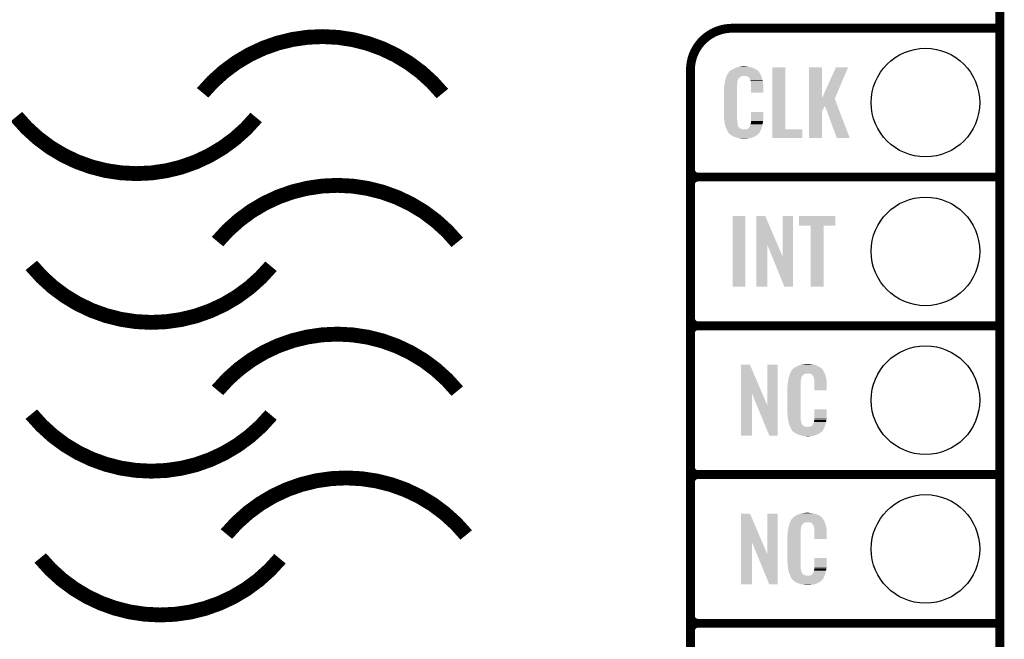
# Model space of a CAD drawing. Extents: x -0.05 to 0.95, y -0.15 to 1.54.
# Tile 17 of 26: x 0.29 to 0.95, y 0.34 to 0.76. Entities that reach past the tile are written whole.
import ezdxf

# ---------------------------------------------------------------- set-up
doc = ezdxf.new("R2010")
doc.units = 0
doc.layers.get('0').update_dxf_attribs({"linetype": 'CONTINUOUS'})
for name, color, linetype in [('ULTRASONIC_3_CLICK_V100_GKO', 5, 'CONTINUOUS'), ('ULTRASONIC_3_CLICK_V100_GTO', 14, 'CONTINUOUS'), ('ULTRASONIC_3_CLICK_V100_GTS', 12, 'CONTINUOUS')]:
    doc.layers.add(name, color=color, linetype=linetype)

# ---------------------------------------------------------------- blocks, each defined once
blk = doc.blocks.new('ROUND_41')
blk.add_circle((0, 0), 0.0365)

msp = doc.modelspace()

# ---------------------------------------------------------------- linework, layer by layer
at = {"layer": 'ULTRASONIC_3_CLICK_V100_GKO', "const_width": 0.006}
msp.add_lwpolyline([(0.95, -0.05), (0.95, 1.45)], dxfattribs=at)
at = {"layer": 'ULTRASONIC_3_CLICK_V100_GTO'}
for points, const_width in [([(0.5752, 0.7061, 0.472044), (0.414, 0.7066)], 0.01), ([(0.77, 0.75, 0.414214), (0.742, 0.722)], 0.006), ([(0.2888, 0.6906, 0.471819), (0.45, 0.69)], 0.01), ([(0.742, 0.655, 0.414214), (0.747, 0.65)], 0.006), ([(0.5852, 0.6061, 0.472044), (0.424, 0.6066)], 0.01), ([(0.747, 0.65, 0.414214), (0.742, 0.645)], 0.006), ([(0.747, 0.65, 0.414214), (0.742, 0.645)], 0.006), ([(0.2988, 0.5906, 0.471819), (0.46, 0.59)], 0.01), ([(0.742, 0.555, 0.414214), (0.747, 0.55)], 0.006), ([(0.747, 0.55, 0.414214), (0.742, 0.545)], 0.006), ([(0.747, 0.55, 0.414214), (0.742, 0.545)], 0.006), ([(0.5852, 0.5061, 0.472044), (0.424, 0.5066)], 0.01), ([(0.2988, 0.4906, 0.471819), (0.46, 0.49)], 0.01), ([(0.742, 0.455, 0.414214), (0.747, 0.45)], 0.006), ([(0.5912, 0.4094, 0.471819), (0.43, 0.41)], 0.01), ([(0.747, 0.45, 0.414214), (0.742, 0.445)], 0.006), ([(0.747, 0.45, 0.414214), (0.742, 0.445)], 0.006), ([(0.3048, 0.3939, 0.472044), (0.466, 0.3934)], 0.01), ([(0.742, 0.355, 0.414214), (0.747, 0.35)], 0.006), ([(0.747, 0.35, 0.414214), (0.742, 0.345)], 0.006), ([(0.747, 0.35, 0.414214), (0.742, 0.345)], 0.006)]:
    msp.add_lwpolyline(points, format="xyb", dxfattribs=dict(at, const_width=const_width))
at = {"layer": 'ULTRASONIC_3_CLICK_V100_GTO', "const_width": 0.006}
for points in [[(0.77, 0.75), (0.95, 0.75)], [(0.742, -0.022), (0.742, 0.722)], [(0.747, 0.65), (0.95, 0.65)], [(0.747, 0.65), (0.95, 0.65)], [(0.742, 0.555), (0.742, 0.645)], [(0.747, 0.55), (0.95, 0.55)], [(0.747, 0.55), (0.95, 0.55)], [(0.742, 0.455), (0.742, 0.545)], [(0.747, 0.45), (0.95, 0.45)], [(0.747, 0.45), (0.95, 0.45)], [(0.742, 0.355), (0.742, 0.445)], [(0.747, 0.35), (0.95, 0.35)], [(0.747, 0.35), (0.95, 0.35)], [(0.742, 0.255), (0.742, 0.345)]]:
    msp.add_lwpolyline(points, dxfattribs=at)
at = {"layer": 'ULTRASONIC_3_CLICK_V100_GTO'}
for points in [[(0.76874, 0.7214), (0.769, 0.7216), (0.7875, 0.7214), (0.78718, 0.7216)], [(0.769, 0.7216), (0.76947, 0.7219), (0.78718, 0.7216), (0.7867, 0.7219)], [(0.76947, 0.7219), (0.7701, 0.7223), (0.7867, 0.7219), (0.78603, 0.7223)], [(0.7701, 0.7223), (0.7711, 0.7228), (0.78603, 0.7223), (0.7852, 0.7228)], [(0.7711, 0.7228), (0.7715, 0.723), (0.7852, 0.7228), (0.78474, 0.723)], [(0.7715, 0.723), (0.7724, 0.7234), (0.78474, 0.723), (0.78383, 0.7234)], [(0.7724, 0.7234), (0.7727, 0.7235), (0.78383, 0.7234), (0.7836, 0.7235)], [(0.7727, 0.7235), (0.7733, 0.7237), (0.7836, 0.7235), (0.7828, 0.7237)], [(0.7733, 0.7237), (0.77397, 0.7239), (0.7828, 0.7237), (0.782, 0.7239)], [(0.77397, 0.7239), (0.7743, 0.724), (0.782, 0.7239), (0.7812, 0.724)], [(0.7743, 0.724), (0.7755, 0.7241), (0.7812, 0.724), (0.7804, 0.7241)], [(0.7755, 0.7241), (0.7761, 0.7242), (0.7804, 0.7241), (0.7798, 0.7242)], [(0.7761, 0.7242), (0.7767, 0.7243), (0.7792, 0.7242), (0.7788, 0.7243)], [(0.797, 0.6821), (0.797, 0.7238), (0.8057, 0.6821), (0.8057, 0.7238)], [(0.797, 0.7238), (0.797, 0.7238), (0.8057, 0.7238), (0.797, 0.7238)], [(0.8217, 0.7029), (0.8217, 0.7238), (0.8304, 0.7029), (0.8304, 0.7238)], [(0.8217, 0.7238), (0.8217, 0.7238), (0.8304, 0.7238), (0.8217, 0.7238)], [(0.8304, 0.7029), (0.8398, 0.7238), (0.83913, 0.7029), (0.848, 0.7238)], [(0.8398, 0.7238), (0.8398, 0.7238), (0.848, 0.7238), (0.8398, 0.7238)], [(0.7653, 0.7147), (0.76548, 0.7154), (0.77371, 0.7147), (0.7739, 0.7154)], [(0.76548, 0.7154), (0.7657, 0.7163), (0.7739, 0.7154), (0.7744, 0.7163)], [(0.7657, 0.7163), (0.7658, 0.7167), (0.7744, 0.7163), (0.7748, 0.7167)], [(0.7658, 0.7167), (0.76602, 0.7173), (0.7748, 0.7167), (0.7754, 0.7173)], [(0.76602, 0.7173), (0.76624, 0.7179), (0.7754, 0.7173), (0.7769, 0.7179)], [(0.76624, 0.7179), (0.76632, 0.7181), (0.78957, 0.7179), (0.7895, 0.7181)], [(0.76624, 0.7179), (0.76624, 0.7179), (0.7769, 0.7179), (0.7789, 0.7179)], [(0.76632, 0.7181), (0.7665, 0.7186), (0.7895, 0.7181), (0.78923, 0.7186)], [(0.7665, 0.7186), (0.76689, 0.7192), (0.78923, 0.7186), (0.7889, 0.7192)], [(0.76689, 0.7192), (0.76747, 0.7201), (0.7889, 0.7192), (0.7885, 0.7201)], [(0.76747, 0.7201), (0.7676, 0.7203), (0.7885, 0.7201), (0.7883, 0.7203)], [(0.7676, 0.7203), (0.7676, 0.7204), (0.7883, 0.7203), (0.7882, 0.7204)], [(0.7678, 0.7204), (0.76786, 0.7205), (0.7882, 0.7204), (0.7881, 0.7205)], [(0.76786, 0.7205), (0.76798, 0.7207), (0.7881, 0.7205), (0.788, 0.7207)], [(0.76798, 0.7207), (0.7681, 0.7209), (0.788, 0.7207), (0.78786, 0.7209)], [(0.7681, 0.7209), (0.76874, 0.7214), (0.78786, 0.7209), (0.7875, 0.7214)], [(0.7801, 0.7177), (0.7789, 0.7179), (0.78964, 0.7177), (0.78957, 0.7179)], [(0.7804, 0.7175), (0.7801, 0.7177), (0.78971, 0.7175), (0.78964, 0.7177)], [(0.781, 0.7172), (0.7804, 0.7175), (0.78982, 0.7172), (0.78971, 0.7175)], [(0.7812, 0.717), (0.781, 0.7172), (0.78989, 0.717), (0.78982, 0.7172)], [(0.78141, 0.7167), (0.7812, 0.717), (0.79, 0.7167), (0.78989, 0.717)], [(0.7817, 0.7163), (0.78141, 0.7167), (0.79012, 0.7163), (0.79, 0.7167)], [(0.7821, 0.7154), (0.7817, 0.7163), (0.79038, 0.7154), (0.79012, 0.7163)], [(0.78226, 0.715), (0.7821, 0.7154), (0.7905, 0.715), (0.79038, 0.7154)], [(0.7823, 0.7149), (0.78226, 0.715), (0.79052, 0.7149), (0.7905, 0.715)], [(0.7645, 0.7091), (0.7646, 0.7096), (0.7733, 0.7091), (0.7733, 0.7096)], [(0.7645, 0.6914), (0.7645, 0.7091), (0.7733, 0.6914), (0.7733, 0.7091)], [(0.7646, 0.7103), (0.7647, 0.711), (0.7733, 0.7103), (0.7733, 0.711)], [(0.7646, 0.7096), (0.7646, 0.7103), (0.7733, 0.7096), (0.7733, 0.7103)], [(0.7647, 0.711), (0.76471, 0.7111), (0.7733, 0.711), (0.7733, 0.7111)], [(0.76471, 0.7111), (0.7648, 0.7119), (0.7733, 0.7111), (0.7734, 0.7119)], [(0.7648, 0.7119), (0.76489, 0.7127), (0.7734, 0.7119), (0.7734, 0.7127)], [(0.76489, 0.7127), (0.7649, 0.7128), (0.7734, 0.7127), (0.77342, 0.7128)], [(0.7649, 0.7128), (0.76498, 0.7132), (0.77342, 0.7128), (0.7735, 0.7132)], [(0.76498, 0.7132), (0.76509, 0.7137), (0.7735, 0.7132), (0.7735, 0.7137)], [(0.76509, 0.7137), (0.76517, 0.7141), (0.7735, 0.7137), (0.7736, 0.7141)], [(0.76517, 0.7141), (0.76522, 0.7143), (0.7736, 0.7141), (0.7736, 0.7143)], [(0.76522, 0.7143), (0.7653, 0.7147), (0.7736, 0.7143), (0.77371, 0.7147)], [(0.7824, 0.7147), (0.7823, 0.7149), (0.79056, 0.7147), (0.79052, 0.7149)], [(0.7824, 0.7146), (0.7824, 0.7147), (0.79058, 0.7146), (0.79056, 0.7147)], [(0.7825, 0.7141), (0.7824, 0.7146), (0.79067, 0.7141), (0.79058, 0.7146)], [(0.7826, 0.7134), (0.7825, 0.7141), (0.7908, 0.7134), (0.79067, 0.7141)], [(0.7826, 0.7129), (0.7826, 0.7134), (0.7909, 0.7129), (0.7908, 0.7134)], [(0.7826, 0.7106), (0.7826, 0.7129), (0.791, 0.7106), (0.7909, 0.7129)], [(0.7826, 0.7066), (0.7826, 0.7106), (0.791, 0.7066), (0.791, 0.7106)], [(0.8217, 0.7026), (0.8217, 0.7029), (0.839, 0.7026), (0.83913, 0.7029)], [(0.8217, 0.6978), (0.8217, 0.7026), (0.84084, 0.6978), (0.839, 0.7026)], [(0.8217, 0.6942), (0.8217, 0.6978), (0.8304, 0.6942), (0.8324, 0.6978)], [(0.8404, 0.6762), (0.8324, 0.6978), (0.8491, 0.6762), (0.84084, 0.6978)], [(0.76459, 0.6889), (0.7645, 0.6914), (0.7733, 0.6889), (0.7733, 0.6914)], [(0.7646, 0.6887), (0.76459, 0.6889), (0.77333, 0.6887), (0.7733, 0.6889)], [(0.76469, 0.6882), (0.7646, 0.6887), (0.7734, 0.6882), (0.77333, 0.6887)], [(0.7826, 0.6889), (0.7826, 0.6938), (0.791, 0.6889), (0.791, 0.6938)], [(0.7826, 0.6938), (0.7826, 0.6938), (0.791, 0.6938), (0.7826, 0.6938)], [(0.7826, 0.6883), (0.7826, 0.6889), (0.7909, 0.6883), (0.791, 0.6889)], [(0.8217, 0.6762), (0.8217, 0.6942), (0.8304, 0.6762), (0.8304, 0.6942)], [(0.76484, 0.6873), (0.76469, 0.6882), (0.7734, 0.6873), (0.7734, 0.6882)], [(0.765, 0.6864), (0.76484, 0.6873), (0.77359, 0.6864), (0.7734, 0.6873)], [(0.7652, 0.6854), (0.765, 0.6864), (0.7738, 0.6854), (0.77359, 0.6864)], [(0.76538, 0.6845), (0.7652, 0.6854), (0.7739, 0.6845), (0.7738, 0.6854)], [(0.7654, 0.6844), (0.76538, 0.6845), (0.77395, 0.6844), (0.7739, 0.6845)], [(0.76569, 0.6837), (0.7654, 0.6844), (0.7743, 0.6837), (0.77395, 0.6844)], [(0.76573, 0.6836), (0.76569, 0.6837), (0.7744, 0.6836), (0.7743, 0.6837)], [(0.76581, 0.6834), (0.76573, 0.6836), (0.7745, 0.6834), (0.7744, 0.6836)], [(0.76589, 0.6832), (0.76581, 0.6834), (0.7748, 0.6832), (0.7745, 0.6834)], [(0.76602, 0.6829), (0.76589, 0.6832), (0.7752, 0.6829), (0.7748, 0.6832)], [(0.7661, 0.6827), (0.76602, 0.6829), (0.77545, 0.6827), (0.7752, 0.6829)], [(0.76618, 0.6825), (0.7661, 0.6827), (0.7757, 0.6825), (0.77545, 0.6827)], [(0.76629, 0.6822), (0.76618, 0.6825), (0.7764, 0.6822), (0.7757, 0.6825)], [(0.76633, 0.6821), (0.76629, 0.6822), (0.7772, 0.6821), (0.7764, 0.6822)], [(0.76637, 0.682), (0.76633, 0.6821), (0.7781, 0.682), (0.7772, 0.6821)], [(0.7666, 0.6814), (0.76637, 0.682), (0.78924, 0.6814), (0.78952, 0.682)], [(0.7785, 0.682), (0.7789, 0.6821), (0.78952, 0.682), (0.78956, 0.6821)], [(0.7792, 0.6821), (0.7802, 0.6823), (0.78956, 0.6821), (0.78966, 0.6823)], [(0.7802, 0.6823), (0.7807, 0.6826), (0.78966, 0.6823), (0.7898, 0.6826)], [(0.7807, 0.6826), (0.7811, 0.6829), (0.7898, 0.6826), (0.78987, 0.6829)], [(0.7812, 0.6829), (0.7813, 0.6831), (0.78987, 0.6829), (0.78991, 0.6831)], [(0.7813, 0.6831), (0.7816, 0.6835), (0.78991, 0.6831), (0.79, 0.6835)], [(0.7816, 0.6835), (0.7821, 0.6844), (0.79, 0.6835), (0.7902, 0.6844)], [(0.7821, 0.6844), (0.7824, 0.6854), (0.7902, 0.6844), (0.79044, 0.6854)], [(0.7824, 0.6855), (0.7825, 0.6857), (0.79046, 0.6855), (0.79051, 0.6857)], [(0.7824, 0.6854), (0.7824, 0.6855), (0.79044, 0.6854), (0.79046, 0.6855)], [(0.7825, 0.686), (0.78252, 0.6861), (0.79058, 0.686), (0.7906, 0.6861)], [(0.7825, 0.6857), (0.7825, 0.686), (0.79051, 0.6857), (0.79058, 0.686)], [(0.78252, 0.6861), (0.7826, 0.6865), (0.7906, 0.6861), (0.79065, 0.6865)], [(0.7826, 0.6876), (0.7826, 0.6883), (0.7908, 0.6876), (0.7909, 0.6883)], [(0.7826, 0.6865), (0.7826, 0.6876), (0.79065, 0.6865), (0.7908, 0.6876)], [(0.797, 0.6762), (0.797, 0.6821), (0.8172, 0.6762), (0.8172, 0.6821)], [(0.797, 0.6821), (0.797, 0.6821), (0.8172, 0.6821), (0.8057, 0.6821)], [(0.76688, 0.6809), (0.7666, 0.6814), (0.789, 0.6809), (0.78924, 0.6814)], [(0.7671, 0.6805), (0.76688, 0.6809), (0.78876, 0.6805), (0.789, 0.6809)], [(0.7675, 0.6799), (0.7671, 0.6805), (0.7884, 0.6799), (0.78876, 0.6805)], [(0.7676, 0.6798), (0.7675, 0.6799), (0.78834, 0.6798), (0.7884, 0.6799)], [(0.7676, 0.6797), (0.7676, 0.6798), (0.78828, 0.6797), (0.78834, 0.6798)], [(0.76786, 0.6794), (0.7676, 0.6797), (0.7881, 0.6794), (0.78828, 0.6797)], [(0.76803, 0.6792), (0.76786, 0.6794), (0.788, 0.6792), (0.7881, 0.6794)], [(0.7682, 0.679), (0.76803, 0.6792), (0.78775, 0.679), (0.788, 0.6792)], [(0.76847, 0.6788), (0.7682, 0.679), (0.7875, 0.6788), (0.78775, 0.679)], [(0.769, 0.6784), (0.76847, 0.6788), (0.78703, 0.6784), (0.7875, 0.6788)], [(0.7693, 0.6782), (0.769, 0.6784), (0.7868, 0.6782), (0.78703, 0.6784)], [(0.77035, 0.6775), (0.7693, 0.6782), (0.7858, 0.6775), (0.7868, 0.6782)], [(0.7705, 0.6774), (0.77035, 0.6775), (0.78557, 0.6774), (0.7858, 0.6775)], [(0.77179, 0.6769), (0.7705, 0.6774), (0.7844, 0.6769), (0.78557, 0.6774)], [(0.7723, 0.6767), (0.77179, 0.6769), (0.78389, 0.6767), (0.7844, 0.6769)], [(0.774, 0.6762), (0.7723, 0.6767), (0.7826, 0.6762), (0.78389, 0.6767)], [(0.77507, 0.676), (0.774, 0.6762), (0.7817, 0.676), (0.7826, 0.6762)], [(0.7756, 0.6759), (0.77507, 0.676), (0.7806, 0.6759), (0.7817, 0.676)], [(0.7763, 0.6758), (0.7756, 0.6759), (0.78, 0.6758), (0.7806, 0.6759)], [(0.7774, 0.6757), (0.7769, 0.6758), (0.7794, 0.6757), (0.78, 0.6758)], [(0.8491, 0.6762), (0.8491, 0.6762), (0.8491, 0.6762), (0.8404, 0.6762)], [(0.7703, 0.5762), (0.7703, 0.6238), (0.7788, 0.5762), (0.7788, 0.6238)], [(0.7703, 0.6238), (0.7703, 0.6238), (0.7788, 0.6238), (0.7703, 0.6238)], [(0.7862, 0.6046), (0.7862, 0.6238), (0.80049, 0.6046), (0.7923, 0.6238)], [(0.7862, 0.6238), (0.7862, 0.6238), (0.7923, 0.6238), (0.7862, 0.6238)], [(0.8039, 0.5966), (0.8039, 0.6238), (0.811, 0.5966), (0.811, 0.6238)], [(0.8039, 0.6238), (0.8039, 0.6238), (0.811, 0.6238), (0.8039, 0.6238)], [(0.815, 0.6174), (0.815, 0.6238), (0.8393, 0.6174), (0.8393, 0.6238)], [(0.815, 0.6238), (0.815, 0.6238), (0.8393, 0.6238), (0.815, 0.6238)], [(0.8228, 0.5762), (0.8228, 0.6174), (0.8315, 0.5762), (0.8315, 0.6174)], [(0.8228, 0.6174), (0.8228, 0.6174), (0.8315, 0.6174), (0.8393, 0.6174)], [(0.7862, 0.5762), (0.7862, 0.6046), (0.7936, 0.5762), (0.7936, 0.6046)], [(0.79686, 0.5966), (0.7936, 0.6046), (0.8039, 0.5966), (0.80049, 0.6046)], [(0.8052, 0.5762), (0.79686, 0.5966), (0.811, 0.5762), (0.811, 0.5966)], [(0.7759, 0.5046), (0.7759, 0.5238), (0.79019, 0.5046), (0.782, 0.5238)], [(0.7759, 0.5238), (0.7759, 0.5238), (0.782, 0.5238), (0.7759, 0.5238)], [(0.7936, 0.4966), (0.7936, 0.5238), (0.8007, 0.4966), (0.8007, 0.5238)], [(0.7936, 0.5238), (0.7936, 0.5238), (0.8007, 0.5238), (0.7936, 0.5238)], [(0.8137, 0.5228), (0.8141, 0.523), (0.8279, 0.5228), (0.82741, 0.523)], [(0.8141, 0.523), (0.8151, 0.5234), (0.82741, 0.523), (0.82644, 0.5234)], [(0.8151, 0.5234), (0.8154, 0.5235), (0.82644, 0.5234), (0.8262, 0.5235)], [(0.8154, 0.5235), (0.816, 0.5237), (0.8262, 0.5235), (0.82545, 0.5237)], [(0.816, 0.5237), (0.81667, 0.5239), (0.82545, 0.5237), (0.8247, 0.5239)], [(0.81667, 0.5239), (0.817, 0.524), (0.8247, 0.5239), (0.8239, 0.524)], [(0.817, 0.524), (0.8182, 0.5241), (0.8239, 0.524), (0.8231, 0.5241)], [(0.8182, 0.5241), (0.8188, 0.5242), (0.8231, 0.5241), (0.8225, 0.5242)], [(0.8188, 0.5242), (0.8194, 0.5243), (0.8219, 0.5242), (0.8214, 0.5243)], [(0.80841, 0.5163), (0.8085, 0.5166), (0.8171, 0.5163), (0.8174, 0.5166)], [(0.8085, 0.5166), (0.80854, 0.5167), (0.8174, 0.5166), (0.8175, 0.5167)], [(0.80854, 0.5167), (0.8086, 0.5169), (0.8175, 0.5167), (0.8176, 0.5169)], [(0.8086, 0.5169), (0.80875, 0.5173), (0.8176, 0.5169), (0.8181, 0.5173)], [(0.80875, 0.5173), (0.80895, 0.5179), (0.8181, 0.5173), (0.8196, 0.5179)], [(0.80895, 0.5179), (0.80902, 0.5181), (0.83227, 0.5179), (0.8322, 0.5181)], [(0.80895, 0.5179), (0.80895, 0.5179), (0.8196, 0.5179), (0.8215, 0.5179)], [(0.80902, 0.5181), (0.8092, 0.5186), (0.8322, 0.5181), (0.83193, 0.5186)], [(0.8092, 0.5186), (0.80955, 0.5192), (0.83193, 0.5186), (0.8316, 0.5192)], [(0.80955, 0.5192), (0.81008, 0.5201), (0.8316, 0.5192), (0.8311, 0.5201)], [(0.81008, 0.5201), (0.8102, 0.5203), (0.8311, 0.5201), (0.83095, 0.5203)], [(0.8102, 0.5203), (0.8104, 0.5204), (0.83095, 0.5203), (0.83088, 0.5204)], [(0.8104, 0.5204), (0.81048, 0.5205), (0.83088, 0.5204), (0.8308, 0.5205)], [(0.81048, 0.5205), (0.81064, 0.5207), (0.8308, 0.5205), (0.8307, 0.5207)], [(0.81064, 0.5207), (0.8108, 0.5209), (0.8307, 0.5207), (0.83053, 0.5209)], [(0.8108, 0.5209), (0.81137, 0.5214), (0.83053, 0.5209), (0.8301, 0.5214)], [(0.81137, 0.5214), (0.8116, 0.5216), (0.8301, 0.5214), (0.82982, 0.5216)], [(0.8116, 0.5216), (0.81207, 0.5219), (0.82982, 0.5216), (0.8294, 0.5219)], [(0.81207, 0.5219), (0.8127, 0.5223), (0.8294, 0.5219), (0.82873, 0.5223)], [(0.8127, 0.5223), (0.8137, 0.5228), (0.82873, 0.5223), (0.8279, 0.5228)], [(0.8222, 0.5178), (0.8215, 0.5179), (0.83231, 0.5178), (0.83227, 0.5179)], [(0.8227, 0.5177), (0.8222, 0.5178), (0.83234, 0.5177), (0.83231, 0.5178)], [(0.8237, 0.5172), (0.8227, 0.5177), (0.83252, 0.5172), (0.83234, 0.5177)], [(0.8238, 0.517), (0.8237, 0.5172), (0.83259, 0.517), (0.83252, 0.5172)], [(0.82406, 0.5167), (0.8238, 0.517), (0.8327, 0.5167), (0.83259, 0.517)], [(0.8244, 0.5163), (0.82406, 0.5167), (0.83282, 0.5163), (0.8327, 0.5167)], [(0.8073, 0.5103), (0.8074, 0.511), (0.816, 0.5103), (0.816, 0.511)], [(0.8073, 0.5096), (0.8073, 0.5103), (0.816, 0.5096), (0.816, 0.5103)], [(0.8074, 0.511), (0.80741, 0.5111), (0.816, 0.511), (0.816, 0.5111)], [(0.80741, 0.5111), (0.8075, 0.5119), (0.816, 0.5111), (0.8161, 0.5119)], [(0.8075, 0.5119), (0.80759, 0.5127), (0.8161, 0.5119), (0.8161, 0.5127)], [(0.80759, 0.5127), (0.8076, 0.5128), (0.8161, 0.5127), (0.81612, 0.5128)], [(0.8076, 0.5128), (0.80766, 0.5132), (0.81612, 0.5128), (0.8162, 0.5132)], [(0.80766, 0.5132), (0.80774, 0.5137), (0.8162, 0.5132), (0.8162, 0.5137)], [(0.80774, 0.5137), (0.80781, 0.5141), (0.8162, 0.5137), (0.8163, 0.5141)], [(0.80781, 0.5141), (0.80784, 0.5143), (0.8163, 0.5141), (0.8163, 0.5143)], [(0.80784, 0.5143), (0.8079, 0.5147), (0.8163, 0.5143), (0.81641, 0.5147)], [(0.8079, 0.5147), (0.80812, 0.5154), (0.81641, 0.5147), (0.8166, 0.5154)], [(0.80812, 0.5154), (0.80841, 0.5163), (0.8166, 0.5154), (0.8171, 0.5163)], [(0.8248, 0.5154), (0.8244, 0.5163), (0.83308, 0.5154), (0.83282, 0.5163)], [(0.82496, 0.515), (0.8248, 0.5154), (0.8332, 0.515), (0.83308, 0.5154)], [(0.825, 0.5149), (0.82496, 0.515), (0.83322, 0.5149), (0.8332, 0.515)], [(0.825, 0.5146), (0.825, 0.5149), (0.83328, 0.5146), (0.83322, 0.5149)], [(0.8251, 0.5141), (0.825, 0.5146), (0.83337, 0.5141), (0.83328, 0.5146)], [(0.8252, 0.5134), (0.8251, 0.5141), (0.8335, 0.5134), (0.83337, 0.5141)], [(0.82524, 0.5129), (0.8252, 0.5134), (0.8336, 0.5129), (0.8335, 0.5134)], [(0.8253, 0.5121), (0.82524, 0.5129), (0.8336, 0.5121), (0.8336, 0.5129)], [(0.8253, 0.5066), (0.8253, 0.5121), (0.8336, 0.5066), (0.8336, 0.5121)], [(0.7759, 0.4762), (0.7759, 0.5046), (0.7833, 0.4762), (0.7833, 0.5046)], [(0.78659, 0.4966), (0.7833, 0.5046), (0.7936, 0.4966), (0.79019, 0.5046)], [(0.8072, 0.5091), (0.8073, 0.5096), (0.816, 0.5091), (0.816, 0.5096)], [(0.8072, 0.4914), (0.8072, 0.5091), (0.816, 0.4914), (0.816, 0.5091)], [(0.795, 0.4762), (0.78659, 0.4966), (0.8007, 0.4762), (0.8007, 0.4966)], [(0.80729, 0.4889), (0.8072, 0.4914), (0.816, 0.4889), (0.816, 0.4914)], [(0.8253, 0.4883), (0.8253, 0.4938), (0.8336, 0.4883), (0.8336, 0.4938)], [(0.8253, 0.4938), (0.8253, 0.4938), (0.8336, 0.4938), (0.8253, 0.4938)], [(0.8073, 0.4887), (0.80729, 0.4889), (0.81603, 0.4887), (0.816, 0.4889)], [(0.80739, 0.4882), (0.8073, 0.4887), (0.8161, 0.4882), (0.81603, 0.4887)], [(0.80754, 0.4873), (0.80739, 0.4882), (0.8161, 0.4873), (0.8161, 0.4882)], [(0.8077, 0.4864), (0.80754, 0.4873), (0.81624, 0.4864), (0.8161, 0.4873)], [(0.8079, 0.4854), (0.8077, 0.4864), (0.8164, 0.4854), (0.81624, 0.4864)], [(0.80808, 0.4845), (0.8079, 0.4854), (0.8166, 0.4845), (0.8164, 0.4854)], [(0.8081, 0.4844), (0.80808, 0.4845), (0.81665, 0.4844), (0.8166, 0.4845)], [(0.80839, 0.4837), (0.8081, 0.4844), (0.817, 0.4837), (0.81665, 0.4844)], [(0.80843, 0.4836), (0.80839, 0.4837), (0.8171, 0.4836), (0.817, 0.4837)], [(0.80851, 0.4834), (0.80843, 0.4836), (0.8172, 0.4834), (0.8171, 0.4836)], [(0.80859, 0.4832), (0.80851, 0.4834), (0.8175, 0.4832), (0.8172, 0.4834)], [(0.8239, 0.4831), (0.8243, 0.4835), (0.83254, 0.4831), (0.83265, 0.4835)], [(0.8243, 0.4835), (0.8248, 0.4844), (0.83265, 0.4835), (0.8329, 0.4844)], [(0.8248, 0.4844), (0.825, 0.4854), (0.8329, 0.4844), (0.83314, 0.4854)], [(0.825, 0.4855), (0.8251, 0.4857), (0.83316, 0.4855), (0.83321, 0.4857)], [(0.825, 0.4854), (0.825, 0.4855), (0.83314, 0.4854), (0.83316, 0.4855)], [(0.8251, 0.486), (0.82512, 0.4861), (0.83328, 0.486), (0.8333, 0.4861)], [(0.8251, 0.4857), (0.8251, 0.486), (0.83321, 0.4857), (0.83328, 0.486)], [(0.82512, 0.4861), (0.8252, 0.4865), (0.8333, 0.4861), (0.83335, 0.4865)], [(0.8252, 0.487), (0.82527, 0.4876), (0.83342, 0.487), (0.8335, 0.4876)], [(0.8252, 0.4865), (0.8252, 0.487), (0.83335, 0.4865), (0.83342, 0.487)], [(0.82527, 0.4876), (0.8253, 0.4878), (0.8335, 0.4876), (0.83353, 0.4878)], [(0.8253, 0.4878), (0.8253, 0.4883), (0.83353, 0.4878), (0.8336, 0.4883)], [(0.80872, 0.4829), (0.80859, 0.4832), (0.8178, 0.4829), (0.8175, 0.4832)], [(0.8088, 0.4827), (0.80872, 0.4829), (0.8181, 0.4827), (0.8178, 0.4829)], [(0.80888, 0.4825), (0.8088, 0.4827), (0.8184, 0.4825), (0.8181, 0.4827)], [(0.80899, 0.4822), (0.80888, 0.4825), (0.819, 0.4822), (0.8184, 0.4825)], [(0.80907, 0.482), (0.80899, 0.4822), (0.8208, 0.482), (0.819, 0.4822)], [(0.8093, 0.4814), (0.80907, 0.482), (0.83191, 0.4814), (0.83215, 0.482)], [(0.80958, 0.4809), (0.8093, 0.4814), (0.8317, 0.4809), (0.83191, 0.4814)], [(0.8098, 0.4805), (0.80958, 0.4809), (0.83146, 0.4805), (0.8317, 0.4809)], [(0.8102, 0.4799), (0.8098, 0.4805), (0.8311, 0.4799), (0.83146, 0.4805)], [(0.8102, 0.4797), (0.8102, 0.4799), (0.83098, 0.4797), (0.8311, 0.4799)], [(0.8105, 0.4794), (0.8102, 0.4797), (0.8308, 0.4794), (0.83098, 0.4797)], [(0.8107, 0.4792), (0.8105, 0.4794), (0.8307, 0.4792), (0.8308, 0.4794)], [(0.8109, 0.479), (0.8107, 0.4792), (0.83045, 0.479), (0.8307, 0.4792)], [(0.81113, 0.4788), (0.8109, 0.479), (0.8302, 0.4788), (0.83045, 0.479)], [(0.8116, 0.4784), (0.81113, 0.4788), (0.82973, 0.4784), (0.8302, 0.4788)], [(0.81192, 0.4782), (0.8116, 0.4784), (0.8295, 0.4782), (0.82973, 0.4784)], [(0.81304, 0.4775), (0.81192, 0.4782), (0.8285, 0.4775), (0.8295, 0.4782)], [(0.8132, 0.4774), (0.81304, 0.4775), (0.82827, 0.4774), (0.8285, 0.4775)], [(0.81449, 0.4769), (0.8132, 0.4774), (0.8271, 0.4769), (0.82827, 0.4774)], [(0.815, 0.4767), (0.81449, 0.4769), (0.82659, 0.4767), (0.8271, 0.4769)], [(0.8167, 0.4762), (0.815, 0.4767), (0.8253, 0.4762), (0.82659, 0.4767)], [(0.8212, 0.482), (0.8215, 0.4821), (0.83215, 0.482), (0.83219, 0.4821)], [(0.8219, 0.4821), (0.8229, 0.4823), (0.83219, 0.4821), (0.83228, 0.4823)], [(0.8229, 0.4823), (0.8234, 0.4826), (0.83228, 0.4823), (0.8324, 0.4826)], [(0.8234, 0.4826), (0.8238, 0.4829), (0.8324, 0.4826), (0.83248, 0.4829)], [(0.8238, 0.4829), (0.8239, 0.4831), (0.83248, 0.4829), (0.83254, 0.4831)], [(0.81777, 0.476), (0.8167, 0.4762), (0.8244, 0.476), (0.8253, 0.4762)], [(0.8183, 0.4759), (0.81777, 0.476), (0.8233, 0.4759), (0.8244, 0.476)], [(0.8189, 0.4758), (0.8183, 0.4759), (0.8227, 0.4758), (0.8233, 0.4759)], [(0.82, 0.4757), (0.8196, 0.4758), (0.8221, 0.4757), (0.8227, 0.4758)], [(0.7759, 0.4046), (0.7759, 0.4238), (0.79019, 0.4046), (0.782, 0.4238)], [(0.7759, 0.4238), (0.7759, 0.4238), (0.782, 0.4238), (0.7759, 0.4238)], [(0.7936, 0.3966), (0.7936, 0.4238), (0.8007, 0.3966), (0.8007, 0.4238)], [(0.7936, 0.4238), (0.7936, 0.4238), (0.8007, 0.4238), (0.7936, 0.4238)], [(0.8154, 0.4235), (0.816, 0.4237), (0.8262, 0.4235), (0.82545, 0.4237)], [(0.816, 0.4237), (0.81667, 0.4239), (0.82545, 0.4237), (0.8247, 0.4239)], [(0.81667, 0.4239), (0.817, 0.424), (0.8247, 0.4239), (0.8239, 0.424)], [(0.817, 0.424), (0.8182, 0.4241), (0.8239, 0.424), (0.8231, 0.4241)], [(0.8182, 0.4241), (0.8188, 0.4242), (0.8231, 0.4241), (0.8225, 0.4242)], [(0.8188, 0.4242), (0.8194, 0.4243), (0.8219, 0.4242), (0.8214, 0.4243)], [(0.8086, 0.4169), (0.80875, 0.4173), (0.8176, 0.4169), (0.8181, 0.4173)], [(0.80875, 0.4173), (0.80895, 0.4179), (0.8181, 0.4173), (0.8196, 0.4179)], [(0.80895, 0.4179), (0.80902, 0.4181), (0.83227, 0.4179), (0.8322, 0.4181)], [(0.80895, 0.4179), (0.80895, 0.4179), (0.8196, 0.4179), (0.8215, 0.4179)], [(0.80902, 0.4181), (0.8092, 0.4186), (0.8322, 0.4181), (0.83193, 0.4186)], [(0.8092, 0.4186), (0.80955, 0.4192), (0.83193, 0.4186), (0.8316, 0.4192)], [(0.80955, 0.4192), (0.81008, 0.4201), (0.8316, 0.4192), (0.8311, 0.4201)], [(0.81008, 0.4201), (0.8102, 0.4203), (0.8311, 0.4201), (0.83095, 0.4203)], [(0.8102, 0.4203), (0.8104, 0.4204), (0.83095, 0.4203), (0.83088, 0.4204)], [(0.8104, 0.4204), (0.81048, 0.4205), (0.83088, 0.4204), (0.8308, 0.4205)], [(0.81048, 0.4205), (0.81064, 0.4207), (0.8308, 0.4205), (0.8307, 0.4207)], [(0.81064, 0.4207), (0.8108, 0.4209), (0.8307, 0.4207), (0.83053, 0.4209)], [(0.8108, 0.4209), (0.81137, 0.4214), (0.83053, 0.4209), (0.8301, 0.4214)], [(0.81137, 0.4214), (0.8116, 0.4216), (0.8301, 0.4214), (0.82982, 0.4216)], [(0.8116, 0.4216), (0.81207, 0.4219), (0.82982, 0.4216), (0.8294, 0.4219)], [(0.81207, 0.4219), (0.8127, 0.4223), (0.8294, 0.4219), (0.82873, 0.4223)], [(0.8127, 0.4223), (0.8137, 0.4228), (0.82873, 0.4223), (0.8279, 0.4228)], [(0.8137, 0.4228), (0.8141, 0.423), (0.8279, 0.4228), (0.82741, 0.423)], [(0.8141, 0.423), (0.8151, 0.4234), (0.82741, 0.423), (0.82644, 0.4234)], [(0.8151, 0.4234), (0.8154, 0.4235), (0.82644, 0.4234), (0.8262, 0.4235)], [(0.8222, 0.4178), (0.8215, 0.4179), (0.83231, 0.4178), (0.83227, 0.4179)], [(0.8227, 0.4177), (0.8222, 0.4178), (0.83234, 0.4177), (0.83231, 0.4178)], [(0.8237, 0.4172), (0.8227, 0.4177), (0.83252, 0.4172), (0.83234, 0.4177)], [(0.8238, 0.417), (0.8237, 0.4172), (0.83259, 0.417), (0.83252, 0.4172)], [(0.8073, 0.4103), (0.8074, 0.411), (0.816, 0.4103), (0.816, 0.411)], [(0.8074, 0.411), (0.80741, 0.4111), (0.816, 0.411), (0.816, 0.4111)], [(0.80741, 0.4111), (0.8075, 0.4119), (0.816, 0.4111), (0.8161, 0.4119)], [(0.8075, 0.4119), (0.80759, 0.4127), (0.8161, 0.4119), (0.8161, 0.4127)], [(0.80759, 0.4127), (0.8076, 0.4128), (0.8161, 0.4127), (0.81612, 0.4128)], [(0.8076, 0.4128), (0.80766, 0.4132), (0.81612, 0.4128), (0.8162, 0.4132)], [(0.80766, 0.4132), (0.80774, 0.4137), (0.8162, 0.4132), (0.8162, 0.4137)], [(0.80774, 0.4137), (0.80781, 0.4141), (0.8162, 0.4137), (0.8163, 0.4141)], [(0.80781, 0.4141), (0.80784, 0.4143), (0.8163, 0.4141), (0.8163, 0.4143)], [(0.80784, 0.4143), (0.8079, 0.4147), (0.8163, 0.4143), (0.81641, 0.4147)], [(0.8079, 0.4147), (0.80812, 0.4154), (0.81641, 0.4147), (0.8166, 0.4154)], [(0.80812, 0.4154), (0.80841, 0.4163), (0.8166, 0.4154), (0.8171, 0.4163)], [(0.80841, 0.4163), (0.8085, 0.4166), (0.8171, 0.4163), (0.8174, 0.4166)], [(0.8085, 0.4166), (0.80854, 0.4167), (0.8174, 0.4166), (0.8175, 0.4167)], [(0.80854, 0.4167), (0.8086, 0.4169), (0.8175, 0.4167), (0.8176, 0.4169)], [(0.82406, 0.4167), (0.8238, 0.417), (0.8327, 0.4167), (0.83259, 0.417)], [(0.8244, 0.4163), (0.82406, 0.4167), (0.83282, 0.4163), (0.8327, 0.4167)], [(0.8248, 0.4154), (0.8244, 0.4163), (0.83308, 0.4154), (0.83282, 0.4163)], [(0.82496, 0.415), (0.8248, 0.4154), (0.8332, 0.415), (0.83308, 0.4154)], [(0.825, 0.4149), (0.82496, 0.415), (0.83322, 0.4149), (0.8332, 0.415)], [(0.825, 0.4146), (0.825, 0.4149), (0.83328, 0.4146), (0.83322, 0.4149)], [(0.8251, 0.4141), (0.825, 0.4146), (0.83337, 0.4141), (0.83328, 0.4146)], [(0.8252, 0.4134), (0.8251, 0.4141), (0.8335, 0.4134), (0.83337, 0.4141)], [(0.82524, 0.4129), (0.8252, 0.4134), (0.8336, 0.4129), (0.8335, 0.4134)], [(0.8253, 0.4121), (0.82524, 0.4129), (0.8336, 0.4121), (0.8336, 0.4129)], [(0.8253, 0.4066), (0.8253, 0.4121), (0.8336, 0.4066), (0.8336, 0.4121)], [(0.7759, 0.3762), (0.7759, 0.4046), (0.7833, 0.3762), (0.7833, 0.4046)], [(0.78659, 0.3966), (0.7833, 0.4046), (0.7936, 0.3966), (0.79019, 0.4046)], [(0.8072, 0.4091), (0.8073, 0.4096), (0.816, 0.4091), (0.816, 0.4096)], [(0.8072, 0.3914), (0.8072, 0.4091), (0.816, 0.3914), (0.816, 0.4091)], [(0.8073, 0.4096), (0.8073, 0.4103), (0.816, 0.4096), (0.816, 0.4103)], [(0.795, 0.3762), (0.78659, 0.3966), (0.8007, 0.3762), (0.8007, 0.3966)], [(0.80729, 0.3889), (0.8072, 0.3914), (0.816, 0.3889), (0.816, 0.3914)], [(0.8253, 0.3883), (0.8253, 0.3938), (0.8336, 0.3883), (0.8336, 0.3938)], [(0.8253, 0.3938), (0.8253, 0.3938), (0.8336, 0.3938), (0.8253, 0.3938)], [(0.8073, 0.3887), (0.80729, 0.3889), (0.81603, 0.3887), (0.816, 0.3889)], [(0.80739, 0.3882), (0.8073, 0.3887), (0.8161, 0.3882), (0.81603, 0.3887)], [(0.80754, 0.3873), (0.80739, 0.3882), (0.8161, 0.3873), (0.8161, 0.3882)], [(0.8077, 0.3864), (0.80754, 0.3873), (0.81624, 0.3864), (0.8161, 0.3873)], [(0.8079, 0.3854), (0.8077, 0.3864), (0.8164, 0.3854), (0.81624, 0.3864)], [(0.80808, 0.3845), (0.8079, 0.3854), (0.8166, 0.3845), (0.8164, 0.3854)], [(0.8081, 0.3844), (0.80808, 0.3845), (0.81665, 0.3844), (0.8166, 0.3845)], [(0.80839, 0.3837), (0.8081, 0.3844), (0.817, 0.3837), (0.81665, 0.3844)], [(0.8243, 0.3835), (0.8248, 0.3844), (0.83265, 0.3835), (0.8329, 0.3844)], [(0.8248, 0.3844), (0.825, 0.3854), (0.8329, 0.3844), (0.83314, 0.3854)], [(0.825, 0.3855), (0.8251, 0.3857), (0.83316, 0.3855), (0.83321, 0.3857)], [(0.825, 0.3854), (0.825, 0.3855), (0.83314, 0.3854), (0.83316, 0.3855)], [(0.8251, 0.386), (0.82512, 0.3861), (0.83328, 0.386), (0.8333, 0.3861)], [(0.8251, 0.3857), (0.8251, 0.386), (0.83321, 0.3857), (0.83328, 0.386)], [(0.82512, 0.3861), (0.8252, 0.3865), (0.8333, 0.3861), (0.83335, 0.3865)], [(0.8252, 0.387), (0.82527, 0.3876), (0.83342, 0.387), (0.8335, 0.3876)], [(0.8252, 0.3865), (0.8252, 0.387), (0.83335, 0.3865), (0.83342, 0.387)], [(0.82527, 0.3876), (0.8253, 0.3878), (0.8335, 0.3876), (0.83353, 0.3878)], [(0.8253, 0.3878), (0.8253, 0.3883), (0.83353, 0.3878), (0.8336, 0.3883)], [(0.80843, 0.3836), (0.80839, 0.3837), (0.8171, 0.3836), (0.817, 0.3837)], [(0.80851, 0.3834), (0.80843, 0.3836), (0.8172, 0.3834), (0.8171, 0.3836)], [(0.80859, 0.3832), (0.80851, 0.3834), (0.8175, 0.3832), (0.8172, 0.3834)], [(0.80872, 0.3829), (0.80859, 0.3832), (0.8178, 0.3829), (0.8175, 0.3832)], [(0.8088, 0.3827), (0.80872, 0.3829), (0.8181, 0.3827), (0.8178, 0.3829)], [(0.80888, 0.3825), (0.8088, 0.3827), (0.8184, 0.3825), (0.8181, 0.3827)], [(0.80899, 0.3822), (0.80888, 0.3825), (0.819, 0.3822), (0.8184, 0.3825)], [(0.80907, 0.382), (0.80899, 0.3822), (0.8208, 0.382), (0.819, 0.3822)], [(0.8093, 0.3814), (0.80907, 0.382), (0.83191, 0.3814), (0.83215, 0.382)], [(0.80958, 0.3809), (0.8093, 0.3814), (0.8317, 0.3809), (0.83191, 0.3814)], [(0.8098, 0.3805), (0.80958, 0.3809), (0.83146, 0.3805), (0.8317, 0.3809)], [(0.8102, 0.3799), (0.8098, 0.3805), (0.8311, 0.3799), (0.83146, 0.3805)], [(0.8102, 0.3797), (0.8102, 0.3799), (0.83098, 0.3797), (0.8311, 0.3799)], [(0.8105, 0.3794), (0.8102, 0.3797), (0.8308, 0.3794), (0.83098, 0.3797)], [(0.8107, 0.3792), (0.8105, 0.3794), (0.8307, 0.3792), (0.8308, 0.3794)], [(0.8109, 0.379), (0.8107, 0.3792), (0.83045, 0.379), (0.8307, 0.3792)], [(0.81113, 0.3788), (0.8109, 0.379), (0.8302, 0.3788), (0.83045, 0.379)], [(0.8116, 0.3784), (0.81113, 0.3788), (0.82973, 0.3784), (0.8302, 0.3788)], [(0.81192, 0.3782), (0.8116, 0.3784), (0.8295, 0.3782), (0.82973, 0.3784)], [(0.81304, 0.3775), (0.81192, 0.3782), (0.8285, 0.3775), (0.8295, 0.3782)], [(0.8132, 0.3774), (0.81304, 0.3775), (0.82827, 0.3774), (0.8285, 0.3775)], [(0.81449, 0.3769), (0.8132, 0.3774), (0.8271, 0.3769), (0.82827, 0.3774)], [(0.8212, 0.382), (0.8215, 0.3821), (0.83215, 0.382), (0.83219, 0.3821)], [(0.8219, 0.3821), (0.8229, 0.3823), (0.83219, 0.3821), (0.83228, 0.3823)], [(0.8229, 0.3823), (0.8234, 0.3826), (0.83228, 0.3823), (0.8324, 0.3826)], [(0.8234, 0.3826), (0.8238, 0.3829), (0.8324, 0.3826), (0.83248, 0.3829)], [(0.8238, 0.3829), (0.8239, 0.3831), (0.83248, 0.3829), (0.83254, 0.3831)], [(0.8239, 0.3831), (0.8243, 0.3835), (0.83254, 0.3831), (0.83265, 0.3835)], [(0.815, 0.3767), (0.81449, 0.3769), (0.82659, 0.3767), (0.8271, 0.3769)], [(0.8167, 0.3762), (0.815, 0.3767), (0.8253, 0.3762), (0.82659, 0.3767)], [(0.81777, 0.376), (0.8167, 0.3762), (0.8244, 0.376), (0.8253, 0.3762)], [(0.8183, 0.3759), (0.81777, 0.376), (0.8233, 0.3759), (0.8244, 0.376)], [(0.8189, 0.3758), (0.8183, 0.3759), (0.8227, 0.3758), (0.8233, 0.3759)], [(0.82, 0.3757), (0.8196, 0.3758), (0.8221, 0.3757), (0.8227, 0.3758)]]:
    msp.add_solid(points, dxfattribs=at)

# ---------------------------------------------------------------- block references
at = {"layer": 'ULTRASONIC_3_CLICK_V100_GTS'}
for p in [(0.9, 0.7), (0.9, 0.6), (0.9, 0.5), (0.9, 0.4)]:
    msp.add_blockref('ROUND_41', p, dxfattribs=at)

doc.saveas('drawing.dxf')
